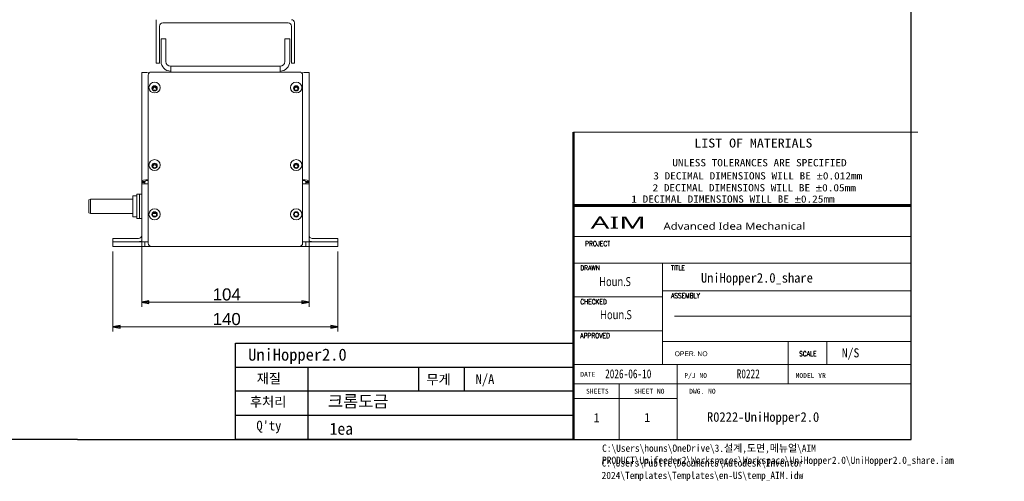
# Model space of a CAD drawing. Header units: millimetres. Extents: x 31 to 1284, y 4 to 863.
# Tile 2 of 5: x 672 to 1284, y 4 to 291. Entities that reach past the tile are written whole.
import ezdxf
from ezdxf.enums import TextEntityAlignment as Align

# ---------------------------------------------------------------- set-up
doc = ezdxf.new("R2010")
doc.units = ezdxf.units.MM
doc.header["$LTSCALE"] = 3
doc.layers.get('0').update_dxf_attribs({"lineweight": 15})
for name, color, linetype, lineweight in [('Dimension (ISO)', 7, 'Continuous', 25), ('Sketch Geometry (ISO)', 7, 'Continuous', 25), ('Symbol (ISO)', 7, 'Continuous', 25), ('가시적 모서리(ISO)', 7, 'Continuous', 18)]:
    doc.layers.add(name, color=color, linetype=linetype, lineweight=lineweight)
doc.styles.add('Current-ISO', font='BatangChe.ttf')
doc.styles.add('HALGULFONT1_198', font='BatangChe.ttf')
doc.styles.add('HALGULFONT1_239', font='BatangChe.ttf')
doc.styles.add('HALGULFONT1_245', font='BatangChe.ttf')
doc.styles.add('HC-TECH', font='arial.ttf')
doc.styles.add('STENDARD_196', font='BatangChe.ttf')
doc.styles.add('Text Style149', font='BatangChe.ttf')
doc.styles.add('Text Style220', font='arial.ttf', dxfattribs={"width": 0.8})
doc.styles.add('Text Style227', font='BatangChe.ttf')
doc.styles.add('Text Style243', font='BatangChe.ttf', dxfattribs={"width": 0.8})
doc.styles.add('Text Style252', font='BatangChe.ttf', dxfattribs={"width": 1.2})
doc.styles.add('Text Style253', font='BatangChe.ttf', dxfattribs={"width": 1.2})
doc.styles.add('Text Style278', font='BatangChe.ttf')
doc.styles.add('Text Style299', font='txt')
doc.styles.add('Text Style411', font='romans.shx', dxfattribs={"width": 0.8})
doc.styles.add('Text Style412', font='BatangChe.ttf')
doc.styles.add('Text Style428', font='segoeui.ttf', dxfattribs={"width": 1.85})
doc.styles.add('Text Style429', font='segoeui.ttf', dxfattribs={"width": 0.8})
doc.styles.add('Text Style430', font='segoeui.ttf', dxfattribs={"width": 1.2})
doc.dimstyles.new('HC-TECH', dxfattribs={"dimscale": 3, "dimtxt": 2.5, "dimasz": 1.5, "dimexe": 1, "dimexo": 1, "dimgap": 0.3, "dimtad": 1, "dimtoh": 1, "dimrnd": 1e-08, "dimtxsty": 'HC-TECH', "dimblk": 'Filled-1', "dimcen": 0.09, "dimdle": 8, "dimclrd": 150, "dimclre": 150, "dimclrt": 196, "dimadec": 1, "dimazin": 3, "dimtfac": 0.72, "dimtmove": 0, "dimatfit": 3, "dimldrblk": 'Filled-2', "dimfxl": 0, "dimtolj": 1, "dimlwd": 5, "dimlwe": 5, "dimarcsym": 0})

# ---------------------------------------------------------------- blocks, each defined once
blk = doc.blocks.new('Title Blocks ISO')
for p, q in [((345.65, 67.31), (417.02, 67.31)), ((345.65, 51.89), (415.65, 51.89)), ((345.58, 45.67), (415.65, 45.67)), ((345.58, 40.16), (415.65, 40.16)), ((364.12, 40.16), (364.12, 19.11)), ((345.58, 33.14), (364.12, 33.14)), ((364.12, 34.39), (415.65, 34.39)), ((366.63, 29.13), (415.65, 29.13)), ((345.58, 26.13), (364.12, 26.13)), ((364.12, 23.87), (415.65, 23.87)), ((390.18, 23.87), (390.18, 15.1)), ((398.2, 23.87), (398.2, 19.11)), ((345.58, 19.11), (415.65, 19.11)), ((367.13, 19.11), (367.13, 3.57)), ((345.58, 15.1), (415.65, 15.1)), ((355.1, 15.1), (355.1, 3.57)), ((345.58, 12.09), (367.13, 12.09))]:
    blk.add_line(p, q)
at = {"lineweight": 50}
for p, q in [((345.65, 67.31), (345.65, 3.57)), ((415.65, 52.19), (345.58, 52.19))]:
    blk.add_line(p, q, dxfattribs=at)
at = {"layer": 'Sketch Geometry (ISO)'}
for p, q in [((415.65, 3.57), (415.65, 281.23)), ((275.65, 18.57), (275.65, 23.57)), ((275.65, 23.57), (345.65, 23.57)), ((275.65, 3.57), (275.65, 18.57)), ((275.65, 18.57), (345.65, 18.57)), ((290.65, 13.57), (290.65, 18.57)), ((313.65, 13.57), (313.65, 18.57)), ((323, 18.57), (323, 13.57)), ((345.65, 18.57), (345.65, 3.57)), ((345.65, 13.57), (275.65, 13.57)), ((290.65, 3.57), (290.65, 13.57)), ((345.65, 8.57), (275.65, 8.57)), ((242.91, 3.57), (17.2, 3.57)), ((242.91, 3.57), (415.65, 3.57)), ((345.65, 3.57), (275.65, 3.57))]:
    blk.add_line(p, q, dxfattribs=at)
for s, height, style, width, p in [('LIST OF MATERIALS', 1.8552, 'Text Style252', 1.2, (370.73, 64.11)), ('UNLESS TOLERANCES ARE SPECIFIED', 1.5036, 'Text Style253', 1.2, (366.14, 60.21)), ('Advanced Idea Mechanical', 1.5036, 'Text Style430', 1.2, (364.32, 47.06)), ('PROJECT', 1.002, 'Text Style411', 0.8, (348.08, 43.67)), ('DRAWN', 1.002, 'Text Style411', 0.8, (347.08, 38.65)), ('TITLE', 1.002, 'Text Style411', 0.8, (365.88, 38.65)), ('Houn.S', 1.855, 'Text Style429', 0.8, (350.98, 35.39)), ('CHECKED', 1.002, 'Text Style411', 0.8, (347.08, 31.64)), ('ASSEMBLY', 1.002, 'Text Style411', 0.8, (365.88, 32.89)), ('Houn.S', 1.855, 'Text Style429', 0.8, (351.18, 28.53)), ('APPROVED', 1.002, 'Text Style411', 0.8, (347.08, 24.62)), ('OPER. NO', 1, 'Text Style220', 0.8, (366.63, 20.86)), ('SCALE', 1.002, 'Text Style411', 0.8, (392.44, 20.86))]:
    blk.add_text(s, height=height, dxfattribs=dict(style=style, width=width)).set_placement(p)
at = {"color": 7, "style": 'Text Style428', "width": 1.85}
blk.add_text('AIM', height=2.514, dxfattribs=at).set_placement((349.24, 47.29))
for s, height, style, p in [('N/S', 1.88, 'HALGULFONT1_245', (401.27, 20.61)), ('DATE', 1.002, 'STENDARD_196', (347.08, 16.6)), ('P/J NO', 1.002, 'STENDARD_196', (368.63, 16.35)), ('MODEL YR', 1.002, 'STENDARD_196', (391.69, 16.35)), ('SHEETS', 1.002, 'STENDARD_196', (348.26, 13.09)), ('SHEET NO', 1.002, 'STENDARD_196', (358.25, 13.09)), ('DWG. NO', 1.002, 'STENDARD_196', (369.64, 13.09)), ('R0222-UniHopper2.0', 2, 'Text Style149', (373.33, 7.25))]:
    blk.add_text(s, height=height, dxfattribs=dict(style=style)).set_placement(p)
at = {"char_height": 1.50358, "attachment_point": 7, "style": 'HALGULFONT1_198'}
for s, insert in [('\\fBatangChe|b0|i0;\\W1.20;{\\H1.5036;3 DECIMAL DIMENSIONS WILL BE }\\fAIGDT|b0|i0;\\W1.20;{\\H1.5000;`}\\fBatangChe|b0|i0;\\W1.20;{\\H1.5036;0.012mm}', (362.21, 57.46)), ('\\fBatangChe|b0|i0;\\W1.20;{\\H1.5036;2 DECIMAL DIMENSIONS WILL BE }\\fAIGDT|b0|i0;\\W1.20;{\\H1.5000;`}\\fBatangChe|b0|i0;\\W1.20;{\\H1.5036;0.05mm}', (362.06, 54.99)), ('\\fBatangChe|b0|i0;\\W1.20;{\\H1.5036;1 DECIMAL DIMENSIONS WILL BE }\\fAIGDT|b0|i0;\\W1.20;{\\H1.5000;`}\\fBatangChe|b0|i0;\\W1.20;{\\H1.5036;0.25mm}', (357.66, 52.65))]:
    blk.add_mtext(s, dxfattribs=dict(at, insert=insert))
for tag, height, style, p in [('TITLE', 2.79, 'Text Style278', (358.94, 44.42)), ('CATEGORY', 2, 'Text Style149', (372.42, 32.36))]:
    blk.add_attdef(tag, text='', height=height, dxfattribs=dict(style=style)).set_placement(p, align=Align.TOP_LEFT)
for tag, p, height, style in [('부품_번호_001', (372.08, 36.1), 1.99, 'Text Style412'), ('시트_수_001', (349.84, 7.16), 1.88, 'HALGULFONT1_239'), ('시트_번호_001', (360.34, 7.21), 1.88, 'HALGULFONT1_239')]:
    blk.add_attdef(tag, p, '', height=height, dxfattribs=dict(style=style))
at = {"style": 'Text Style243', "width": 0.8}
for tag, p in [('작성_날짜_001', (352.22, 16.27)), ('PROJECT_001', (379.49, 16.27))]:
    blk.add_attdef(tag, p, '', height=1.86, dxfattribs=at)
at = {"layer": 'Symbol (ISO)', "color": 7, "char_height": 2, "attachment_point": 1, "style": 'Current-ISO'}
for s, insert in [('\\fBatangChe|b0|i0;{\\H2.0000;재질}', (280.02, 17.24)), ('\\fBatangChe|b0|i0;{\\H2.0000;무게}', (315.2, 17.04)), ('\\fBatangChe|b0|i0;{\\H2.0000;후처리}', (278.62, 12.4))]:
    blk.add_mtext(s, dxfattribs=dict(at, insert=insert))
at = {"layer": 'Symbol (ISO)', "color": 7, "insert": (279.96, 7.47), "char_height": 2, "width": 25.5024, "attachment_point": 1, "style": 'Current-ISO'}
blk.add_mtext("\\fBatangChe|b0|i0;{\\H2.0000;Q'ty}", dxfattribs=at)
at = {"layer": 'Symbol (ISO)', "color": 7}
for tag, p, height, style in [('STOCK_NUMBER_001', (53.05, 251.47), 2.8, 'Text Style227'), ('STOCK_NUMBER_001', (278.26, 19.93), 2.5, 'Text Style299'), ('질량\\P3;_001', (325.39, 15.11), 2, 'Text Style149')]:
    blk.add_attdef(tag, p, '', height=height, dxfattribs=dict(at, style=style))
at = {"layer": 'Symbol (ISO)', "color": 7, "style": 'Text Style149'}
blk.add_attdef('재질', text='', height=2, dxfattribs=at).set_placement((295.49, 17.37), align=Align.TOP_LEFT)
blk = doc.blocks.new('Filled-1')
at = {"color": 0}
for p, q in [((0, 0), (-1, 0.17)), ((-1, 0.17), (-1, -0.17)), ((-1, 0), (0, 0)), ((-1, -0.17), (0, 0))]:
    blk.add_line(p, q, dxfattribs=at)
at = {"color": 0, "flags": 128}
blk.add_lwpolyline([(-1, -0.17), (0, 0)], dxfattribs=at)
at = {"color": 0}
blk.add_solid([(-1, -0.17), (0, 0), (-1, 0.17), (-1, -0.17)], dxfattribs=at)
blk = doc.blocks.new('*D27')
at = {"layer": 'Defpoints', "color": 0, "linetype": 'Continuous'}
for p in [(729.55, 150.05), (869.55, 150.05), (869.55, 100.14)]:
    blk.add_point(p, dxfattribs=at)
at = {"layer": 'Dimension (ISO)', "color": 150, "linetype": 'Continuous', "lineweight": 5}
for p, q in [((729.55, 147.05), (729.55, 97.14)), ((869.55, 147.05), (869.55, 97.14)), ((734.05, 100.14), (865.05, 100.14))]:
    blk.add_line(p, q, dxfattribs=at)
at = {"layer": 'Dimension (ISO)', "color": 150, "linetype": 'Continuous', "lineweight": 5, "xscale": 4.5, "yscale": 4.5, "zscale": 4.5, "rotation": 180}
blk.add_blockref('Filled-1', (729.55, 100.14), dxfattribs=at)
at = {"layer": 'Dimension (ISO)', "color": 150, "linetype": 'Continuous', "lineweight": 5, "xscale": 4.5, "yscale": 4.5, "zscale": 4.5}
blk.add_blockref('Filled-1', (869.55, 100.14), dxfattribs=at)
at = {"layer": 'Dimension (ISO)', "color": 196, "linetype": 'Continuous', "lineweight": 9, "insert": (791.63, 108.7), "char_height": 7.5, "attachment_point": 1, "style": 'HC-TECH'}
blk.add_mtext('\\A1;140', dxfattribs=at)
blk = doc.blocks.new('Filled-2')
at = {"color": 0}
for p, q in [((0, 0), (-1, 0.25)), ((-1, 0.25), (-1, -0.25)), ((-1, 0), (0, 0)), ((-1, -0.25), (0, 0))]:
    blk.add_line(p, q, dxfattribs=at)
at = {"color": 0, "flags": 128}
blk.add_lwpolyline([(-1, -0.25), (0, 0)], dxfattribs=at)
at = {"color": 0}
blk.add_solid([(-1, -0.25), (0, 0), (-1, 0.25), (-1, -0.25)], dxfattribs=at)
blk = doc.blocks.new('*D28')
at = {"layer": 'Defpoints', "color": 0, "linetype": 'Continuous'}
for p in [(747.55, 153.05), (851.55, 153.05), (851.55, 115.46)]:
    blk.add_point(p, dxfattribs=at)
at = {"layer": 'Dimension (ISO)', "color": 150, "linetype": 'Continuous', "lineweight": 5}
for p, q in [((747.55, 150.05), (747.55, 112.46)), ((851.55, 150.05), (851.55, 112.46)), ((752.05, 115.46), (847.05, 115.46))]:
    blk.add_line(p, q, dxfattribs=at)
at = {"layer": 'Dimension (ISO)', "color": 150, "linetype": 'Continuous', "lineweight": 5, "xscale": 4.5, "yscale": 4.5, "zscale": 4.5, "rotation": 180}
blk.add_blockref('Filled-1', (747.55, 115.46), dxfattribs=at)
at = {"layer": 'Dimension (ISO)', "color": 150, "linetype": 'Continuous', "lineweight": 5, "xscale": 4.5, "yscale": 4.5, "zscale": 4.5}
blk.add_blockref('Filled-1', (851.55, 115.46), dxfattribs=at)
at = {"layer": 'Dimension (ISO)', "color": 196, "linetype": 'Continuous', "lineweight": 9, "insert": (791.63, 124.02), "char_height": 7.5, "attachment_point": 1, "style": 'HC-TECH'}
blk.add_mtext('\\A1;104', dxfattribs=at)

msp = doc.modelspace()

# ---------------------------------------------------------------- linework, layer by layer
at = {"layer": '가시적 모서리(ISO)'}
for p, q in [((756.549, 291.097), (756.549, 269.097)), ((838.549, 289.097), (760.549, 289.097)), ((842.549, 289.097), (842.549, 269.097)), ((758.549, 287.097), (758.549, 269.097)), ((840.549, 287.097), (840.549, 269.097)), ((759.549, 273.097), (759.549, 279.097)), ((762.549, 279.097), (759.549, 279.097)), ((762.549, 279.097), (762.549, 273.097)), ((839.549, 279.097), (836.549, 279.097)), ((836.549, 273.097), (836.549, 279.097)), ((839.549, 279.097), (839.549, 273.097)), ((759.549, 273.097), (759.549, 265.097)), ((762.549, 273.097), (762.549, 265.097)), ((836.549, 273.097), (836.549, 265.097)), ((839.549, 265.097), (839.549, 273.097)), ((756.549, 264.097), (756.549, 269.097)), ((756.549, 264.097), (758.549, 264.097)), ((758.549, 269.097), (758.549, 264.097)), ((840.549, 264.097), (840.549, 269.097)), ((840.549, 264.097), (842.549, 264.097)), ((842.549, 269.097), (842.549, 264.097)), ((747.549, 258.049), (747.549, 190.563)), ((752.205, 258.049), (751.549, 258.049)), ((753.549, 258.55), (845.549, 258.55)), ((765.549, 258.55), (765.549, 262.097)), ((765.549, 262.097), (833.549, 262.097)), ((833.549, 262.097), (833.549, 258.55)), ((846.893, 258.049), (847.549, 258.049)), ((851.549, 258.049), (851.549, 190.563)), ((751.549, 191.058), (751.549, 256.619)), ((847.549, 256.619), (847.549, 191.058)), ((747.549, 190.563), (749.549, 190.563)), ((747.549, 190.563), (747.549, 189.843)), ((747.549, 189.843), (747.549, 189.098)), ((749.549, 189.843), (747.549, 189.843)), ((749.549, 189.843), (749.549, 190.563)), ((749.549, 189.098), (749.549, 189.843)), ((751.549, 191.058), (751.549, 190.023)), ((751.549, 152.049), (751.549, 190.023)), ((847.549, 190.023), (847.549, 191.058)), ((847.549, 190.023), (847.549, 152.049)), ((851.549, 190.563), (849.549, 190.563)), ((849.549, 189.843), (849.549, 190.563)), ((849.549, 189.098), (849.549, 189.843)), ((849.549, 189.843), (851.549, 189.843)), ((851.549, 190.563), (851.549, 189.843)), ((851.549, 189.843), (851.549, 189.098)), ((747.549, 189.098), (747.549, 153.049)), ((747.549, 189.098), (751.549, 189.098)), ((851.549, 189.098), (847.549, 189.098)), ((851.549, 189.098), (851.549, 153.049)), ((714.549, 179.149), (715.649, 179.549)), ((714.549, 170.949), (714.549, 179.149)), ((715.649, 179.549), (715.649, 170.549)), ((742.049, 179.549), (715.649, 179.549)), ((742.049, 181.549), (742.049, 168.549)), ((744.549, 181.549), (742.049, 181.549)), ((744.549, 182.549), (744.549, 167.549)), ((746.049, 182.549), (744.549, 182.549)), ((746.049, 167.549), (746.049, 182.549)), ((746.049, 182.549), (747.549, 182.549)), ((746.049, 182.549), (746.049, 167.549)), ((714.549, 170.949), (715.649, 170.549)), ((742.049, 170.549), (715.649, 170.549)), ((744.549, 168.549), (742.049, 168.549)), ((746.049, 167.549), (744.549, 167.549)), ((746.049, 167.549), (747.549, 167.549)), ((754.426, 170.549), (756.672, 170.549)), ((729.549, 153.049), (729.549, 155.049)), ((731.549, 155.049), (729.549, 155.049)), ((729.549, 153.049), (735.549, 153.049)), ((729.549, 153.049), (729.549, 150.049)), ((745.549, 155.049), (731.549, 155.049)), ((747.549, 153.049), (735.549, 153.049)), ((747.549, 153.049), (747.549, 152.049)), ((751.549, 153.049), (747.549, 153.049)), ((749.549, 153.049), (749.549, 152.049)), ((847.549, 153.049), (851.549, 153.049)), ((849.549, 153.049), (849.549, 152.049)), ((863.549, 153.049), (851.549, 153.049)), ((851.549, 153.049), (851.549, 152.049)), ((853.549, 155.049), (867.549, 155.049)), ((863.549, 153.049), (869.549, 153.049)), ((867.549, 155.049), (869.549, 155.049)), ((869.549, 153.049), (869.549, 155.049)), ((869.549, 150.049), (869.549, 153.049)), ((735.549, 150.049), (729.549, 150.049)), ((735.549, 150.049), (747.549, 150.049)), ((747.549, 152.049), (747.549, 150.049)), ((749.549, 150.049), (747.549, 150.049)), ((749.549, 150.049), (749.549, 152.049)), ((749.549, 150.049), (753.549, 150.049)), ((845.549, 150.049), (753.549, 150.049)), ((845.549, 150.049), (849.549, 150.049)), ((849.549, 150.049), (849.549, 152.049)), ((849.549, 150.049), (851.549, 150.049)), ((851.549, 152.049), (851.549, 150.049)), ((851.549, 150.049), (863.549, 150.049)), ((869.549, 150.049), (863.549, 150.049))]:
    msp.add_line(p, q, dxfattribs=at)
for centre, radius in [((755.549, 170.049), 3.5), ((755.549, 170.049), 1.65), ((843.549, 170.049), 3.5), ((843.549, 170.049), 1.65), ((755.549, 170.049), 1.23), ((843.549, 170.049), 1.23)]:
    msp.add_circle(centre, radius, dxfattribs=at)
for centre, radius, start, end in [((760.549, 287.097), 2, 90, 180), ((838.549, 287.097), 2, 0, 90), ((840.549, 289.097), 2, 0, 90), ((765.549, 265.097), 6, 180, 270), ((765.549, 265.097), 3, 180, 270), ((833.549, 265.097), 6, 270, 0), ((833.549, 265.097), 3, 270, 0), ((745.549, 157.049), 2, 270, 0), ((745.549, 157.049), 4, 270, 300), ((853.549, 157.049), 2, 180, 270), ((853.549, 157.049), 4, 240, 270), ((753.549, 152.049), 2, 180, 270), ((845.549, 152.049), 2, 270, 0)]:
    msp.add_arc(centre, radius, start, end, dxfattribs=at)
for centre, major_axis, ratio, start_param, end_param in [((753.549, 256.619), (-2, 0), 0.9659258, 4.712389, 6.2831853), ((845.549, 256.619), (2, 0), 0.9659258, 0, 1.5707963), ((755.549, 247.862), (-1.23, 0), 0.9659258, 3.3612892, 6.0634888), ((843.549, 247.862), (1.23, 0), 0.9659258, 0.2196965, 2.9218961), ((755.549, 199.688), (-1.23, 0), 0.9659258, 3.3612892, 6.0634888), ((843.549, 199.688), (1.23, 0), 0.9659258, 0.2196965, 2.9218961), ((751.549, 190.563), (-4, 0), 0.258819, 4.712389, 6.2831853), ((751.549, 190.563), (-2, 0), 0.258819, 4.712389, 6.2831853), ((847.549, 190.563), (4, 0), 0.258819, 0, 1.5707963), ((847.549, 190.563), (2, 0), 0.258819, 0, 1.5707963)]:
    msp.add_ellipse(centre, major_axis=major_axis, ratio=ratio, start_param=start_param, end_param=end_param, dxfattribs=at)
for centre, major_axis in [((755.549, 248.891), (3.5, 0)), ((843.549, 248.891), (3.5, 0)), ((755.549, 248.412), (1.65, 0)), ((755.549, 248.379), (-1.23, 0)), ((843.549, 248.412), (1.65, 0)), ((843.549, 248.379), (1.23, 0)), ((755.549, 200.717), (3.5, 0)), ((843.549, 200.717), (3.5, 0)), ((755.549, 200.238), (1.65, 0)), ((755.549, 200.205), (-1.23, 0)), ((843.549, 200.238), (1.65, 0)), ((843.549, 200.205), (1.23, 0))]:
    msp.add_ellipse(centre, major_axis=major_axis, ratio=0.9659258, dxfattribs=at)
for points in [[(751.549, 258.049), (750.276, 258.259), (749.019, 258.301), (748.284, 258.241), (747.809, 258.203), (747.549, 258.126), (747.549, 258.049)], [(847.549, 258.049), (848.822, 258.259), (850.079, 258.301), (850.814, 258.241), (851.289, 258.203), (851.549, 258.126), (851.549, 258.049)]]:
    msp.add_open_spline(points, degree=3, knots=[0, 0, 0, 0, 0.9551001, 0.9551001, 0.9551001, 1.5707963, 1.5707963, 1.5707963, 1.5707963], dxfattribs=at)

# ---------------------------------------------------------------- block references
ref = msp.add_blockref('Title Blocks ISO', (-21.046, 19.286), dxfattribs=dict(xscale=3, yscale=3, zscale=3))
ref.add_attrib('시트_번호_001', '1', (1059.977, 40.905), dxfattribs={"height": 5.639, "style": 'HALGULFONT1_239'})
ref.add_attrib('시트_수_001', '1', (1028.488, 40.768), dxfattribs={"height": 5.639, "style": 'HALGULFONT1_239'})
ref.add_attrib('작성_날짜_001', '2026-06-10', (1035.609, 68.107), dxfattribs={"height": 5.5656, "style": 'Text Style243', "width": 0.8})
ref.add_attrib('PROJECT_001', 'R0222', (1117.431, 68.107), dxfattribs={"height": 5.5656, "style": 'Text Style243', "width": 0.8})
ref.add_attrib('부품_번호_001', 'UniHopper2.0_share', (1095.202, 127.585), dxfattribs={"height": 5.98146, "style": 'Text Style412'})
ref.add_attrib('STOCK_NUMBER_001', 'UniHopper2.0', (813.725, 79.065), dxfattribs={"layer": 'Symbol (ISO)', "color": 7, "height": 7.5, "style": 'Text Style299'})
ref.add_attrib('질량\\P3;_001', 'N/A', (955.114, 64.607), dxfattribs={"layer": 'Symbol (ISO)', "color": 7, "height": 6, "style": 'Text Style149'})

# ---------------------------------------------------------------- texts
at = {"layer": 'Symbol (ISO)', "color": 7, "attachment_point": 1, "style": 'Current-ISO'}
for s, insert, char_height, width in [('\\fSegoe UI|b0|i0;{\\H7.5000;크롬도금}', (863.287, 57.525), 7.5, 42.94063), ('\\fBatangChe|b0|i0;1ea', (864.364, 40.489), 7.5, 15.48387), ('{\\H1.00001x;C:\\\\Users\\\\houns\\\\OneDrive\\\\3.설계,도면,메뉴얼\\\\AIM \\PPRODUCT\\\\Unifeeder2\\\\Workspaces\\\\Workspace\\\\UniHopper2.0\\\\UniHopper2.0_share.iam}', (1033.744, 26.902), 4.51075, 232.81305)]:
    msp.add_mtext(s, dxfattribs=dict(at, insert=insert, char_height=char_height, width=width))
at = {"layer": 'Symbol (ISO)', "color": 7, "insert": (1033.441, 17.73), "char_height": 4.51075, "width": 183.14627, "attachment_point": 1, "line_spacing_factor": 1.033161, "style": 'Current-ISO'}
msp.add_mtext('\\fBatangChe|b0|i0;{\\H4.5108;C:\\\\Users\\\\Public\\\\Documents\\\\Autodesk\\\\Inventor \\P2024\\\\Templates\\\\Templates\\\\en-US\\\\temp_AIM.idw}', dxfattribs=at)

# ---------------------------------------------------------------- dimensions: what is measured, and where the dimension line sits
at = {"layer": 'Dimension (ISO)', "color": 150, "linetype": 'Continuous', "lineweight": 9}
for base, p1, p2, picture, middle in [((851.549, 115.462), (747.549, 153.049), (851.549, 153.049), '*D28', (799.549, 115.462)), ((869.549, 100.139), (729.549, 150.049), (869.549, 150.049), '*D27', (799.549, 100.139))]:
    dim = msp.add_linear_dim(base=base, p1=p1, p2=p2, angle=180, dimstyle='HC-TECH', override={"dimgap": 0.3, "dimtoh": 0, "dimdec": 2, "dimtol": 0, "dimlim": 0, "dimtp": 0, "dimtm": 0, "dimtdec": 2, "dimtofl": 0, "dimatfit": 1}, dxfattribs=at)
    dim.commit()
    dim.dimension.update_dxf_attribs({"geometry": picture, "text_midpoint": middle, "dimtype": 160})

doc.saveas('drawing.dxf')
